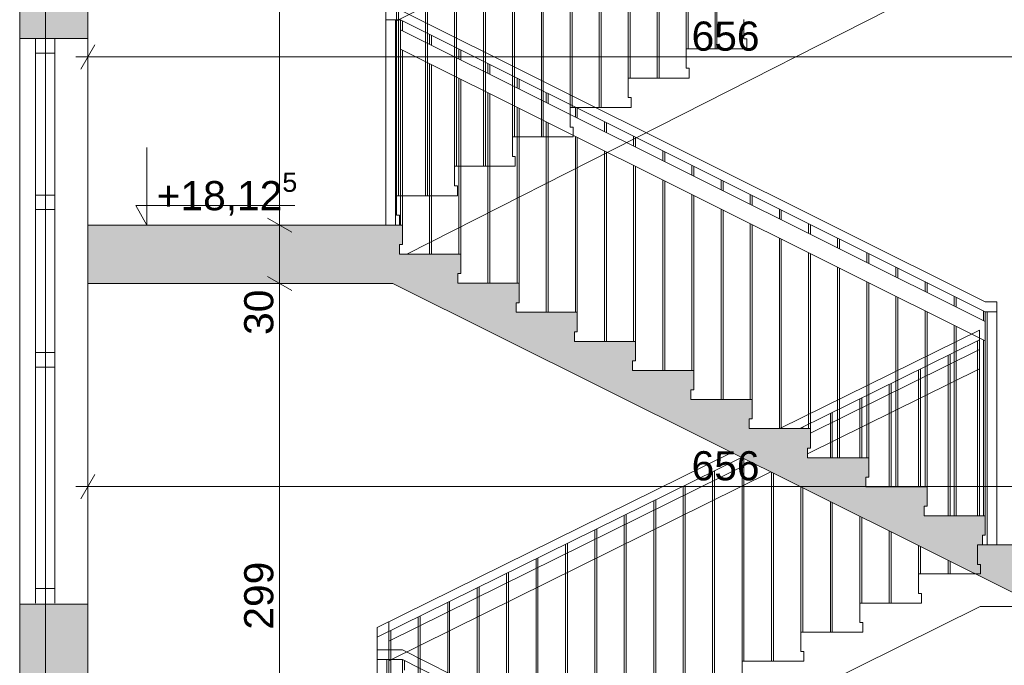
# Paper-space layout 'A-15 INWENTARYZACJA - PRZEKRÓJ' of a CAD drawing. Header units: millimetres. Extents: x 0 to 594, y 0 to 550.
# Tile 18 of 62: x 79 to 130, y 320 to 354. Entities that reach past the tile are written whole.
import ezdxf
from ezdxf.xclip import XClip

# ---------------------------------------------------------------- set-up
doc = ezdxf.new("R2010")
doc.units = ezdxf.units.MM
doc.header["$MEASUREMENT"] = 0
doc.header["$XCLIPFRAME"] = 0
doc.linetypes.add('DASHDOTX2', pattern=[1000, 500, -250, 0, -250])
doc.linetypes.add('PRZERYWANA', pattern=[5.64444, 2.82222, -2.82222])
for name, color, linetype, lineweight, true_color in [('A__balustrada_Nr_pióra__161', 7, 'Continuous', 5, 0x949494), ('A_osie_Nr_pióra__16', 7, 'Continuous', 5, 0x0f0f0f), ('A_pochwyt_Nr_pióra__161', 7, 'Continuous', 5, 0x949494), ('A_schody_Nr_pióra__9', 7, 'Continuous', 13, 0xadadad), ('A_widok_Nr_pióra__121', 7, 'Continuous', 5, 0xcacaca)]:
    doc.layers.add(name, color=color, linetype=linetype, lineweight=lineweight, true_color=true_color)
doc.layers.add('A_podrys', color=7, linetype='Continuous')
doc.layers.add('A_ściany', color=7, linetype='Continuous')
for name, color, linetype, lineweight in [('A_schody_Nr_pióra__1', 7, 'Continuous', 20), ('A_stolarka_Nr_pióra__1', 7, 'Continuous', 20), ('A_strop_Nr_pióra__1', 7, 'Continuous', 20), ('A_wymiary_Nr_pióra__1', 7, 'Continuous', 20), ('A_wymiary_Nr_pióra__2', 8, 'Continuous', 13), ('A_ściany_Nr_pióra__1', 7, 'Continuous', 20)]:
    doc.layers.add(name, color=color, linetype=linetype, lineweight=lineweight)
doc.styles.add('STYL_AUTOMATYCZNY_1', font='arial.ttf')
doc.styles.add('STYL_AUTOMATYCZNY_4', font='arial.ttf')

# ---------------------------------------------------------------- blocks, each defined once
blk = doc.blocks.new('Rysunek_2_2', base_point=(-1563.001, -181.131))
at = {"linetype": 'Continuous', "lineweight": 0, "true_color": 0x000000}
h = blk.add_hatch(color=18, dxfattribs=at)
h.paths.add_polyline_path([(78.971, 521.258), (82.471, 521.258), (82.471, 526.771), (144.471, 526.771), (144.471, 492.058), (128.571, 492.058), (128.571, 487.833), (144.178, 487.833), (144.178, 485.033), (148.171, 485.033), (148.171, 458.833), (128.921, 458.833), (128.921, 459.335), (129.071, 459.335), (129.071, 460.335), (125.881, 460.335), (125.881, 460.838), (126.031, 460.838), (126.031, 461.838), (122.841, 461.838), (122.841, 462.34), (122.991, 462.34), (122.991, 463.34), (119.801, 463.34), (119.801, 463.842), (119.951, 463.842), (119.951, 464.842), (116.761, 464.842), (116.761, 465.345), (116.911, 465.345), (116.911, 466.345), (113.721, 466.345), (113.721, 466.847), (113.871, 466.847), (113.871, 467.847), (110.681, 467.847), (110.681, 468.349), (110.831, 468.349), (110.831, 469.349), (107.641, 469.349), (107.641, 469.851), (107.791, 469.851), (107.791, 470.851), (104.601, 470.851), (104.601, 471.354), (104.751, 471.354), (104.751, 472.354), (101.561, 472.354), (101.561, 472.856), (101.711, 472.856), (101.711, 473.856), (98.521, 473.856), (98.521, 474.358), (98.671, 474.358), (98.671, 475.358), (95.471, 475.358), (82.471, 475.358), (82.471, 472.158), (98.571, 472.158), (131.1, 456.083), (143.951, 456.083), (143.951, 452.033), (147.971, 452.033), (147.971, 425.983), (128.521, 425.983), (128.521, 426.467), (128.671, 426.467), (128.671, 427.467), (125.541, 427.467), (125.541, 427.951), (125.691, 427.951), (125.691, 428.951), (122.561, 428.951), (122.561, 429.435), (122.711, 429.435), (122.711, 430.435), (119.581, 430.435), (119.581, 430.92), (119.731, 430.92), (119.731, 431.92), (116.601, 431.92), (116.601, 432.404), (116.751, 432.404), (116.751, 433.404), (113.621, 433.404), (113.621, 433.888), (113.771, 433.888), (113.771, 434.888), (110.641, 434.888), (110.641, 435.372), (110.791, 435.372), (110.791, 436.372), (107.661, 436.372), (107.661, 436.856), (107.811, 436.856), (107.811, 437.856), (104.681, 437.856), (104.681, 438.34), (104.831, 438.34), (104.831, 439.34), (101.701, 439.34), (101.701, 439.824), (101.851, 439.824), (101.851, 440.824), (98.721, 440.824), (98.721, 441.308), (98.871, 441.308), (98.871, 442.308), (98.321, 442.308), (82.471, 442.308), (82.471, 439.308), (98.4, 439.308), (130.728, 423.208), (144.291, 423.208), (144.291, 419.148), (147.671, 419.148), (147.671, 393.008), (128.121, 393.008), (128.121, 393.522), (128.271, 393.522), (128.271, 394.522), (125.181, 394.522), (125.181, 395.035), (125.331, 395.035), (125.331, 396.035), (122.241, 396.035), (122.241, 396.549), (122.391, 396.549), (122.391, 397.549), (119.301, 397.549), (119.301, 398.063), (119.451, 398.063), (119.451, 399.063), (116.361, 399.063), (116.361, 399.576), (116.511, 399.576), (116.511, 400.576), (113.421, 400.576), (113.421, 401.09), (113.571, 401.09), (113.571, 402.09), (110.481, 402.09), (110.481, 402.604), (110.631, 402.604), (110.631, 403.604), (107.541, 403.604), (107.541, 404.117), (107.691, 404.117), (107.691, 405.117), (104.601, 405.117), (104.601, 405.631), (104.751, 405.631), (104.751, 406.631), (101.661, 406.631), (101.661, 407.145), (101.811, 407.145), (101.811, 408.145), (98.721, 408.145), (98.721, 408.658), (98.871, 408.658), (98.871, 409.658), (95.671, 409.658), (82.471, 409.658), (82.471, 406.408), (98.817, 406.408), (131.205, 389.733), (143.851, 389.733), (143.851, 385.843), (147.471, 385.843), (147.471, 359.733), (128.121, 359.733), (128.121, 360.245), (128.271, 360.245), (128.271, 361.245), (125.091, 361.245), (125.091, 361.756), (125.241, 361.756), (125.241, 362.756), (122.061, 362.756), (122.061, 363.267), (122.211, 363.267), (122.211, 364.267), (119.031, 364.267), (119.031, 364.779), (119.181, 364.779), (119.181, 365.779), (116.001, 365.779), (116.001, 366.29), (116.151, 366.29), (116.151, 367.29), (112.971, 367.29), (112.971, 367.801), (113.121, 367.801), (113.121, 368.801), (109.941, 368.801), (109.941, 369.313), (110.091, 369.313), (110.091, 370.313), (106.911, 370.313), (106.911, 370.824), (107.061, 370.824), (107.061, 371.824), (103.881, 371.824), (103.881, 372.335), (104.031, 372.335), (104.031, 373.335), (100.851, 373.335), (100.851, 373.847), (101.001, 373.847), (101.001, 374.847), (97.821, 374.847), (97.821, 375.358), (97.971, 375.358), (97.971, 376.358), (94.771, 376.358), (82.471, 376.358), (82.471, 373.208), (97.746, 373.208), (130.725, 356.758), (144.201, 356.758), (144.201, 353.088), (148.071, 353.088), (148.071, 326.658), (128.521, 326.658), (128.521, 327.154), (128.671, 327.154), (128.671, 328.154), (125.521, 328.154), (125.521, 328.649), (125.671, 328.649), (125.671, 329.649), (122.521, 329.649), (122.521, 330.145), (122.671, 330.145), (122.671, 331.145), (119.521, 331.145), (119.521, 331.64), (119.671, 331.64), (119.671, 332.64), (116.521, 332.64), (116.521, 333.135), (116.671, 333.135), (116.671, 334.135), (113.521, 334.135), (113.521, 334.631), (113.671, 334.631), (113.671, 335.631), (110.521, 335.631), (110.521, 336.126), (110.671, 336.126), (110.671, 337.126), (107.521, 337.126), (107.521, 337.622), (107.671, 337.622), (107.671, 338.622), (104.521, 338.622), (104.521, 339.117), (104.671, 339.117), (104.671, 340.117), (101.521, 340.117), (101.521, 340.613), (101.671, 340.613), (101.671, 341.613), (98.521, 341.613), (98.521, 342.108), (98.671, 342.108), (98.671, 343.108), (95.471, 343.108), (82.471, 343.108), (82.471, 340.108), (98.177, 340.108), (131.528, 323.483), (144.014, 323.483), (144.014, 319.913), (147.971, 319.913), (147.971, 293.683), (147.771, 293.683), (128.421, 293.683), (128.421, 294.185), (128.571, 294.185), (128.571, 295.185), (125.441, 295.185), (125.441, 295.688), (125.591, 295.688), (125.591, 296.688), (122.461, 296.688), (122.461, 297.19), (122.611, 297.19), (122.611, 298.19), (119.481, 298.19), (119.481, 298.692), (119.631, 298.692), (119.631, 299.692), (116.501, 299.692), (116.501, 300.195), (116.651, 300.195), (116.651, 301.195), (113.521, 301.195), (113.521, 301.697), (113.671, 301.697), (113.671, 302.697), (110.541, 302.697), (110.541, 303.199), (110.691, 303.199), (110.691, 304.199), (107.561, 304.199), (107.561, 304.701), (107.711, 304.701), (107.711, 305.701), (104.581, 305.701), (104.581, 306.204), (104.731, 306.204), (104.731, 307.204), (101.601, 307.204), (101.601, 307.706), (101.751, 307.706), (101.751, 308.706), (98.621, 308.706), (98.621, 309.208), (98.771, 309.208), (98.771, 310.208), (95.571, 310.208), (82.471, 310.208), (82.471, 307.008), (98.657, 307.008), (131.337, 290.533), (143.821, 290.533), (143.821, 286.843), (147.771, 286.843), (147.771, 260.633), (128.171, 260.633), (128.121, 260.633), (128.121, 261.099), (128.271, 261.099), (128.271, 262.099), (125.161, 262.099), (125.161, 262.565), (125.311, 262.565), (125.311, 263.565), (122.201, 263.565), (122.201, 264.031), (122.351, 264.031), (122.351, 265.031), (119.241, 265.031), (119.241, 265.497), (119.391, 265.497), (119.391, 266.497), (116.281, 266.497), (116.281, 266.963), (116.431, 266.963), (116.431, 267.963), (113.321, 267.963), (113.321, 268.429), (113.471, 268.429), (113.471, 269.429), (110.361, 269.429), (110.361, 269.895), (110.511, 269.895), (110.511, 270.895), (107.401, 270.895), (107.401, 271.36), (107.551, 271.36), (107.551, 272.36), (104.441, 272.36), (104.441, 272.826), (104.591, 272.826), (104.591, 273.826), (101.481, 273.826), (101.481, 274.292), (101.631, 274.292), (101.631, 275.292), (98.521, 275.292), (98.521, 275.758), (98.671, 275.758), (98.671, 276.758), (95.471, 276.758), (82.471, 276.758), (82.471, 273.908), (97.936, 273.908), (129.941, 258.058), (144.279, 258.058), (144.279, 254.058), (148.071, 254.058), (148.171, 254.058), (148.171, 227.858), (148.071, 227.858), (128.821, 227.858), (128.821, 228.317), (128.971, 228.317), (128.971, 229.317), (125.791, 229.317), (125.791, 229.776), (125.941, 229.776), (125.941, 230.776), (122.761, 230.776), (122.761, 231.235), (122.911, 231.235), (122.911, 232.235), (119.731, 232.235), (119.731, 232.695), (119.881, 232.695), (119.881, 233.695), (116.701, 233.695), (116.701, 234.154), (116.851, 234.154), (116.851, 235.154), (113.671, 235.154), (113.671, 235.613), (113.821, 235.613), (113.821, 236.613), (110.641, 236.613), (110.641, 237.072), (110.791, 237.072), (110.791, 238.072), (107.611, 238.072), (107.611, 238.531), (107.761, 238.531), (107.761, 239.531), (104.581, 239.531), (104.581, 239.99), (104.731, 239.99), (104.731, 240.99), (101.551, 240.99), (101.551, 241.449), (101.701, 241.449), (101.701, 242.449), (98.521, 242.449), (98.521, 242.908), (98.671, 242.908), (98.671, 243.908), (95.471, 243.908), (82.471, 243.908), (82.471, 257.508), (80.778, 257.508), (80.778, 257.458), (79.778, 257.458), (79.778, 257.508), (78.971, 257.508), (78.971, 128.858), (78.971, 108.706), (172.701, 108.706), (223.521, 108.706), (304.19, 108.706), (545.864, 108.706), (545.864, 212.647), (540.844, 212.647), (540.844, 210.897), (524.894, 210.897), (524.894, 211.43), (525.044, 211.43), (525.044, 212.43), (521.953, 212.43), (521.953, 212.963), (522.103, 212.963), (522.103, 213.963), (519.012, 213.963), (519.012, 214.496), (519.162, 214.496), (519.162, 215.496), (516.071, 215.496), (516.071, 216.029), (516.221, 216.029), (516.221, 217.029), (513.13, 217.029), (513.13, 217.562), (513.28, 217.562), (513.28, 218.562), (510.189, 218.562), (510.189, 219.095), (510.339, 219.095), (510.339, 220.095), (507.248, 220.095), (507.248, 220.628), (507.398, 220.628), (507.398, 221.628), (504.307, 221.628), (504.307, 222.161), (504.457, 222.161), (504.457, 223.161), (501.366, 223.161), (501.366, 223.694), (501.516, 223.694), (501.516, 224.694), (498.425, 224.694), (498.425, 225.226), (498.575, 225.226), (498.575, 226.226), (495.849, 226.226), (495.484, 226.226), (495.484, 226.759), (495.634, 226.759), (495.634, 227.759), (495.554, 227.759), (477.104, 227.759), (477.104, 254.109), (479.494, 254.109), (479.494, 257.939), (494.161, 257.939), (524.302, 242.503), (527.184, 241.027), (540.844, 241.027), (540.844, 243.977), (524.714, 243.977), (524.714, 244.505), (524.864, 244.505), (524.864, 245.505), (521.731, 245.505), (521.731, 246.033), (521.881, 246.033), (521.881, 247.033), (518.748, 247.033), (518.748, 247.56), (518.898, 247.56), (518.898, 248.56), (515.765, 248.56), (515.765, 249.088), (515.915, 249.088), (515.915, 250.088), (512.782, 250.088), (512.782, 250.616), (512.932, 250.616), (512.932, 251.616), (509.799, 251.616), (509.799, 252.144), (509.949, 252.144), (509.949, 253.144), (506.816, 253.144), (506.816, 253.671), (506.966, 253.671), (506.966, 254.671), (503.833, 254.671), (503.833, 255.199), (503.983, 255.199), (503.983, 256.199), (500.85, 256.199), (500.85, 256.727), (501, 256.727), (501, 257.727), (497.867, 257.727), (497.867, 258.255), (498.017, 258.255), (498.017, 259.255), (495.067, 259.255), (494.884, 259.255), (494.884, 259.782), (495.034, 259.782), (495.034, 260.782), (494.924, 260.782), (494.774, 260.782), (491.904, 260.782), (476.524, 260.782), (476.494, 260.782), (476.494, 287.012), (478.924, 287.012), (478.924, 290.882), (494.18, 290.882), (524.493, 275.514), (528.116, 273.677), (540.844, 273.677), (540.844, 276.987), (527.733, 276.987), (524.904, 276.987), (524.904, 277.513), (525.054, 277.513), (525.054, 278.513), (521.894, 278.513), (521.894, 279.039), (522.044, 279.039), (522.044, 280.039), (518.884, 280.039), (518.884, 280.565), (519.034, 280.565), (519.034, 281.565), (515.874, 281.565), (515.874, 282.091), (516.024, 282.091), (516.024, 283.091), (512.864, 283.091), (512.864, 283.617), (513.014, 283.617), (513.014, 284.617), (509.854, 284.617), (509.854, 285.143), (510.004, 285.143), (510.004, 286.143), (506.844, 286.143), (506.844, 286.669), (506.994, 286.669), (506.994, 287.669), (503.834, 287.669), (503.834, 288.195), (503.984, 288.195), (503.984, 289.195), (500.824, 289.195), (500.824, 289.721), (500.974, 289.721), (500.974, 290.721), (497.814, 290.721), (497.814, 291.247), (497.964, 291.247), (497.964, 292.247), (494.804, 292.247), (494.804, 292.271), (494.804, 292.773), (494.954, 292.773), (494.954, 293.773), (494.924, 293.773), (494.454, 293.773), (476.824, 293.773), (476.824, 319.773), (478.994, 319.773), (478.994, 323.723), (495.855, 323.723), (524.618, 308.913), (528.086, 307.127), (540.844, 307.127), (540.844, 310.427), (524.954, 310.427), (524.954, 310.959), (525.104, 310.959), (525.104, 311.959), (521.98, 311.959), (521.98, 312.49), (522.13, 312.49), (522.13, 313.49), (519.006, 313.49), (519.006, 314.021), (519.156, 314.021), (519.156, 315.021), (516.032, 315.021), (516.032, 315.553), (516.182, 315.553), (516.182, 316.553), (513.058, 316.553), (513.058, 317.084), (513.208, 317.084), (513.208, 318.084), (510.084, 318.084), (510.084, 318.615), (510.234, 318.615), (510.234, 319.615), (507.11, 319.615), (507.11, 320.147), (507.26, 320.147), (507.26, 321.147), (504.136, 321.147), (504.136, 321.678), (504.286, 321.678), (504.286, 322.678), (501.162, 322.678), (501.162, 323.21), (501.312, 323.21), (501.312, 324.21), (498.188, 324.21), (498.188, 324.741), (498.338, 324.741), (498.338, 325.741), (495.214, 325.741), (495.214, 325.759), (495.214, 326.272), (495.364, 326.272), (495.364, 327.272), (494.884, 327.272), (492.234, 327.272), (476.744, 327.272), (476.744, 353.502), (479.104, 353.502), (479.104, 357.272), (494.171, 357.272), (524.472, 342.222), (527.824, 340.557), (540.844, 340.557), (540.844, 343.717), (524.834, 343.717), (524.834, 344.21), (524.984, 344.21), (524.984, 345.21), (521.828, 345.21), (521.828, 345.703), (521.978, 345.703), (521.978, 346.703), (518.822, 346.703), (518.822, 347.196), (518.972, 347.196), (518.972, 348.196), (515.816, 348.196), (515.816, 348.689), (515.966, 348.689), (515.966, 349.689), (512.81, 349.689), (512.81, 350.182), (512.96, 350.182), (512.96, 351.182), (509.804, 351.182), (509.804, 351.676), (509.954, 351.676), (509.954, 352.676), (506.798, 352.676), (506.798, 353.169), (506.948, 353.169), (506.948, 354.169), (503.792, 354.169), (503.792, 354.662), (503.942, 354.662), (503.942, 355.662), (503.693, 355.662), (500.786, 355.662), (500.786, 356.155), (500.936, 356.155), (500.936, 357.155), (500.69, 357.155), (497.78, 357.155), (497.78, 357.648), (497.93, 357.648), (497.93, 358.648), (497.687, 358.648), (495.09, 358.648), (494.774, 358.648), (494.774, 359.141), (494.924, 359.141), (494.924, 360.141), (476.674, 360.141), (476.674, 386.401), (478.894, 386.401), (478.894, 389.901), (495.646, 389.901), (524.664, 375.537), (528.34, 373.717), (540.844, 373.717), (540.844, 377.057), (524.974, 377.057), (524.974, 377.542), (525.124, 377.542), (525.124, 378.542), (521.974, 378.542), (521.974, 379.027), (522.124, 379.027), (522.124, 380.027), (518.974, 380.027), (518.974, 380.512), (519.124, 380.512), (519.124, 381.512), (515.974, 381.512), (515.974, 381.997), (516.124, 381.997), (516.124, 382.997), (512.974, 382.997), (512.974, 383.482), (513.124, 383.482), (513.124, 384.482), (509.974, 384.482), (509.974, 384.967), (510.124, 384.967), (510.124, 385.967), (506.974, 385.967), (506.974, 386.452), (507.124, 386.452), (507.124, 387.452), (503.974, 387.452), (503.974, 387.937), (504.124, 387.937), (504.124, 388.937), (500.974, 388.937), (500.974, 389.422), (501.124, 389.422), (501.124, 390.422), (497.974, 390.422), (497.974, 390.907), (498.124, 390.907), (498.124, 391.907), (494.974, 391.907), (494.974, 392.392), (495.124, 392.392), (495.124, 393.392), (476.594, 393.392), (476.594, 419.552), (478.984, 419.552), (478.984, 423.322), (494.208, 423.322), (524.534, 408.57), (528.158, 406.807), (540.844, 406.807), (540.844, 410.087), (524.844, 410.087), (524.844, 410.563), (524.994, 410.563), (524.994, 411.563), (521.81, 411.563), (521.81, 412.039), (521.96, 412.039), (521.96, 413.039), (518.776, 413.039), (518.776, 413.515), (518.926, 413.515), (518.926, 414.515), (515.742, 414.515), (515.742, 414.991), (515.892, 414.991), (515.892, 415.991), (512.708, 415.991), (512.708, 416.467), (512.858, 416.467), (512.858, 417.467), (509.674, 417.467), (509.674, 417.943), (509.824, 417.943), (509.824, 418.943), (506.64, 418.943), (506.64, 419.419), (506.79, 419.419), (506.79, 420.419), (503.606, 420.419), (503.606, 420.895), (503.756, 420.895), (503.756, 421.895), (500.572, 421.895), (500.572, 422.37), (500.722, 422.37), (500.722, 423.37), (497.538, 423.37), (497.538, 423.846), (497.688, 423.846), (497.688, 424.846), (494.504, 424.846), (494.504, 425.322), (494.654, 425.322), (494.654, 426.322), (476.524, 426.322), (476.524, 452.452), (478.296, 452.452), (478.296, 456.352), (494.145, 456.352), (527.939, 439.877), (540.844, 439.877), (540.844, 442.957), (525.044, 442.957), (525.044, 443.423), (525.194, 443.423), (525.194, 444.423), (522.038, 444.423), (522.038, 444.888), (522.188, 444.888), (522.188, 445.888), (519.032, 445.888), (519.032, 446.354), (519.182, 446.354), (519.182, 447.354), (516.026, 447.354), (516.026, 447.819), (516.176, 447.819), (516.176, 448.819), (513.02, 448.819), (513.02, 449.285), (513.17, 449.285), (513.17, 450.285), (510.014, 450.285), (510.014, 450.75), (510.164, 450.75), (510.164, 451.75), (507.008, 451.75), (507.008, 452.215), (507.158, 452.215), (507.158, 453.215), (504.002, 453.215), (504.002, 453.681), (504.152, 453.681), (504.152, 454.681), (500.996, 454.681), (500.996, 455.146), (501.146, 455.146), (501.146, 456.146), (497.99, 456.146), (497.99, 456.612), (498.14, 456.612), (498.14, 457.612), (494.984, 457.612), (494.984, 458.077), (495.134, 458.077), (495.134, 459.077), (476.554, 459.077), (476.554, 485.297), (478.654, 485.297), (478.654, 488.687), (540.844, 488.687), (540.844, 485.317), (545.864, 485.317), (545.864, 508.739), (540.844, 508.739), (540.844, 506.896), (346.273, 506.896), (346.273, 532.459), (344.115, 532.459), (344.115, 530.095), (82.471, 530.095), (82.471, 532.459), (78.971, 532.459)])
h.paths.add_polyline_path([(95.471, 211.358), (82.471, 211.358), (82.471, 241.358), (97.329, 241.358), (131.386, 224.958), (144.133, 224.958), (144.133, 221.358), (148.071, 221.358), (148.071, 194.858), (128.521, 194.858), (128.521, 195.358), (128.671, 195.358), (128.671, 196.358), (125.521, 196.358), (125.521, 196.858), (125.671, 196.858), (125.671, 197.858), (122.521, 197.858), (122.521, 198.358), (122.671, 198.358), (122.671, 199.358), (119.521, 199.358), (119.521, 199.858), (119.671, 199.858), (119.671, 200.858), (116.521, 200.858), (116.521, 201.358), (116.671, 201.358), (116.671, 202.358), (113.521, 202.358), (113.521, 202.858), (113.671, 202.858), (113.671, 203.858), (110.521, 203.858), (110.521, 204.358), (110.671, 204.358), (110.671, 205.358), (107.521, 205.358), (107.521, 205.858), (107.671, 205.858), (107.671, 206.858), (104.521, 206.858), (104.521, 207.358), (104.671, 207.358), (104.671, 208.358), (101.521, 208.358), (101.521, 208.858), (101.671, 208.858), (101.671, 209.858), (98.521, 209.858), (98.521, 210.358), (98.671, 210.358), (98.671, 211.358)], flags=0)
h.paths.add_polyline_path([(82.471, 145.158), (82.471, 175.258), (98.262, 175.258), (131.328, 158.558), (144.571, 158.558), (144.571, 155.088), (147.971, 155.088), (147.971, 128.858), (126.421, 128.858), (126.421, 129.488), (126.571, 129.488), (126.571, 130.488), (123.477, 130.488), (123.477, 131.118), (123.627, 131.118), (123.627, 132.118), (120.532, 132.118), (120.532, 132.748), (120.682, 132.748), (120.682, 133.748), (117.588, 133.748), (117.588, 134.378), (117.738, 134.378), (117.738, 135.378), (114.643, 135.378), (114.643, 136.008), (114.793, 136.008), (114.793, 137.008), (111.699, 137.008), (111.699, 137.638), (111.849, 137.638), (111.849, 138.638), (108.754, 138.638), (108.754, 139.268), (108.904, 139.268), (108.904, 140.268), (105.81, 140.268), (105.81, 140.898), (105.96, 140.898), (105.96, 141.898), (102.865, 141.898), (102.865, 142.528), (103.015, 142.528), (103.015, 143.528), (99.921, 143.528), (99.921, 144.158), (100.071, 144.158), (100.071, 145.158), (96.871, 145.158)], flags=0)
h.paths.add_polyline_path([(98.571, 178.358), (82.471, 178.358), (82.471, 208.858), (97.167, 208.858), (130.967, 191.958), (144.129, 191.958), (144.129, 188.388), (147.871, 188.388), (147.871, 161.858), (131.471, 161.858), (128.271, 161.858), (128.121, 161.858), (128.121, 162.358), (128.271, 162.358), (128.271, 163.358), (125.151, 163.358), (125.151, 163.858), (125.301, 163.858), (125.301, 164.858), (122.181, 164.858), (122.181, 165.358), (122.331, 165.358), (122.331, 166.358), (119.211, 166.358), (119.211, 166.858), (119.361, 166.858), (119.361, 167.858), (116.241, 167.858), (116.241, 168.358), (116.391, 168.358), (116.391, 169.358), (113.271, 169.358), (113.271, 169.858), (113.421, 169.858), (113.421, 170.858), (110.301, 170.858), (110.301, 171.358), (110.451, 171.358), (110.451, 172.358), (107.331, 172.358), (107.331, 172.858), (107.481, 172.858), (107.481, 173.858), (104.361, 173.858), (104.361, 174.358), (104.511, 174.358), (104.511, 175.358), (101.391, 175.358), (101.391, 175.858), (101.541, 175.858), (101.541, 176.858), (98.421, 176.858), (98.421, 177.358), (98.571, 177.358)], flags=0)
h.paths.add_polyline_path([(150.524, 494.366), (170.201, 494.366), (170.201, 116.835), (150.524, 116.835)], flags=0)
h.paths.add_polyline_path([(172.701, 496.906), (150.524, 496.906), (150.524, 507.797), (150.524, 526.771), (195.183, 526.771), (195.183, 496.906)], flags=0)
h.paths.add_polyline_path([(172.701, 224.871), (222.021, 224.871), (222.021, 215.858), (223.521, 215.858), (223.521, 227.858), (172.701, 227.858), (172.701, 257.637), (222.021, 257.637), (222.021, 248.858), (223.521, 248.858), (223.521, 260.633), (172.701, 260.633), (172.701, 290.657), (222.021, 290.657), (222.021, 281.633), (223.521, 281.633), (223.521, 293.683), (172.701, 293.683), (172.701, 323.677), (222.021, 323.677), (222.021, 314.683), (223.521, 314.683), (223.521, 326.858), (172.701, 326.858), (172.701, 356.697), (222.021, 356.697), (222.021, 347.858), (223.521, 347.858), (223.521, 359.933), (172.701, 359.933), (172.701, 389.633), (222.021, 389.633), (222.021, 380.933), (223.521, 380.933), (223.521, 393.158), (172.701, 393.158), (172.701, 422.653), (222.021, 422.653), (222.021, 414.158), (223.521, 414.158), (223.521, 426.133), (172.701, 426.133), (172.701, 455.673), (222.021, 455.673), (222.021, 447.133), (223.521, 447.133), (223.521, 458.833), (172.701, 458.833), (172.701, 488.693), (222.021, 488.693), (222.021, 479.833), (223.521, 479.833), (223.521, 494.535), (251.6, 494.535), (251.6, 116.835), (223.521, 116.835), (223.521, 128.858), (172.701, 128.858), (172.701, 158.494), (222.021, 158.494), (222.021, 149.858), (223.521, 149.858), (223.521, 161.858), (172.701, 161.858), (172.701, 191.682), (222.021, 191.682), (222.021, 182.858), (223.521, 182.858), (223.521, 194.858), (172.701, 194.858)], flags=0)
h.paths.add_polyline_path([(196.183, 496.906), (196.183, 526.771), (211.83, 526.771), (211.83, 522.206), (215.555, 522.206), (215.555, 526.771), (277.7, 526.771), (277.7, 522.206), (281.341, 522.206), (281.341, 526.771), (330.073, 526.771), (343.402, 526.771), (343.402, 520.253), (344.306, 520.253), (344.306, 491.91), (330.073, 491.91), (308.338, 491.91), (308.338, 496.906), (302.69, 496.906), (223.521, 496.906), (222.021, 496.906)], flags=0)
h.paths.add_polyline_path([(252.986, 194.858), (252.986, 221.358), (256.744, 221.358), (256.744, 224.268), (276.249, 224.268), (276.249, 221.358), (280.601, 221.358), (280.601, 215.858), (282.33, 215.858), (282.33, 227.858), (253.1, 227.858), (253.1, 254.133), (255.965, 254.133), (255.965, 257.043), (276.56, 257.043), (276.56, 254.133), (280.531, 254.133), (280.531, 248.858), (282.33, 248.858), (282.33, 260.633), (253.1, 260.633), (253.1, 286.843), (255.62, 286.843), (255.62, 290.033), (276.43, 290.033), (276.43, 286.843), (280.911, 286.843), (280.911, 281.633), (282.33, 281.633), (282.33, 293.683), (253.1, 293.683), (253.1, 319.913), (255.56, 319.913), (255.56, 323.193), (276.41, 323.193), (276.41, 319.913), (280.781, 319.913), (280.781, 314.683), (282.33, 314.683), (282.33, 326.858), (253.1, 326.858), (253.1, 353.088), (255.85, 353.088), (255.85, 356.348), (276.87, 356.348), (276.87, 353.088), (280.771, 353.088), (280.771, 347.858), (282.33, 347.858), (282.33, 359.933), (253.1, 359.933), (253.1, 385.843), (255.8, 385.843), (255.8, 389.443), (276.57, 389.443), (276.57, 385.843), (280.771, 385.843), (280.771, 380.933), (282.33, 380.933), (282.33, 393.158), (253.1, 393.158), (253.1, 419.148), (255.377, 419.148), (255.377, 423.278), (277.092, 423.278), (277.092, 419.148), (280.851, 419.148), (280.851, 414.158), (282.33, 414.158), (282.33, 426.133), (253.1, 426.133), (253.1, 451.983), (255.98, 451.983), (255.98, 456.083), (276.881, 456.083), (276.86, 451.983), (280.851, 451.983), (280.851, 447.133), (282.33, 447.133), (282.33, 458.833), (253.1, 458.833), (253.1, 485.003), (255.966, 485.003), (255.966, 488.143), (276.82, 488.143), (276.82, 485.003), (280.951, 485.003), (280.951, 479.833), (282.33, 479.833), (282.33, 494.535), (302.69, 494.535), (302.69, 116.835), (282.33, 116.835), (282.33, 128.858), (253.1, 128.858), (253.1, 155.358), (255.659, 155.358), (255.659, 158.458), (277.1, 158.458), (277.1, 155.358), (280.751, 155.358), (280.751, 149.858), (282.33, 149.858), (282.33, 161.858), (253.1, 161.858), (253.1, 188.358), (255.71, 188.358), (255.71, 191.268), (276.58, 191.268), (276.58, 188.358), (280.69, 188.358), (280.69, 182.858), (282.33, 182.858), (282.33, 194.858)], flags=0)
h.paths.add_polyline_path([(304.19, 158.737), (455.374, 158.737), (455.374, 128.858), (304.19, 128.858)], flags=0)
h.paths.add_polyline_path([(304.19, 323.831), (474.634, 323.831), (474.634, 293.683), (304.19, 293.683)], flags=0)
h.paths.add_polyline_path([(304.19, 224.831), (474.634, 224.831), (474.634, 194.858), (304.19, 194.858)], flags=0)
h.paths.add_polyline_path([(304.19, 458.833), (304.19, 488.842), (474.634, 488.842), (474.634, 458.833)], flags=0)
h.paths.add_polyline_path([(304.19, 290.656), (474.634, 290.656), (474.634, 260.633), (304.19, 260.633)], flags=0)
h.paths.add_polyline_path([(474.634, 393.158), (304.19, 393.158), (304.19, 423.106), (474.634, 423.106)], flags=0)
h.paths.add_polyline_path([(304.19, 356.906), (474.634, 356.906), (474.634, 326.858), (304.19, 326.858)], flags=0)
h.paths.add_polyline_path([(304.19, 161.658), (304.19, 191.831), (474.634, 191.831), (474.634, 161.658), (455.374, 161.658)], flags=0)
h.paths.add_polyline_path([(304.19, 227.858), (304.19, 257.606), (474.634, 257.606), (474.634, 227.858)], flags=0)
h.paths.add_polyline_path([(304.19, 426.133), (304.19, 455.806), (474.634, 455.806), (474.634, 426.133)], flags=0)
h.paths.add_polyline_path([(304.19, 359.933), (304.19, 390.131), (474.634, 390.131), (474.634, 360.141), (474.634, 359.933)], flags=0)
h.paths.add_polyline_path([(349.328, 491.91), (349.328, 503.872), (540.844, 503.872), (540.844, 491.91), (474.634, 491.91)], flags=0)
h.paths.add_polyline_path([(540.844, 129.007), (456.874, 129.007), (456.874, 158.737), (474.634, 158.737), (474.634, 155.257), (479.284, 155.257), (479.284, 158.737), (495.613, 158.737), (516.724, 148.936), (518.578, 148.076), (518.578, 147.553), (540.844, 147.553)], flags=0)
h.paths.add_polyline_path([(477.024, 188.328), (479.355, 188.328), (479.355, 192.081), (494.25, 192.081), (524.526, 177.003), (528.16, 175.193), (540.844, 175.193), (540.844, 150.553), (519.727, 150.553), (516.954, 150.553), (516.954, 151.941), (513.964, 151.941), (513.964, 153.329), (510.974, 153.329), (510.974, 154.717), (507.984, 154.717), (507.984, 156.106), (504.994, 156.106), (504.994, 157.494), (502.004, 157.494), (502.004, 158.882), (499.014, 158.882), (499.014, 160.27), (496.024, 160.27), (496.024, 161.658), (494.834, 161.658), (477.024, 161.658)], flags=0)
h.paths.add_polyline_path([(477.104, 220.828), (479.254, 220.828), (479.254, 224.558), (495.439, 224.558), (524.46, 209.432), (525.678, 208.797), (526.72, 208.797), (540.844, 208.797), (540.844, 178.537), (527.761, 178.537), (525.004, 178.537), (525.004, 179.014), (525.154, 179.014), (525.154, 180.014), (522.017, 180.014), (522.017, 180.49), (522.167, 180.49), (522.167, 181.49), (519.03, 181.49), (519.03, 181.967), (519.18, 181.967), (519.18, 182.967), (516.043, 182.967), (516.043, 183.443), (516.193, 183.443), (516.193, 184.443), (513.056, 184.443), (513.056, 184.919), (513.206, 184.919), (513.206, 185.919), (510.069, 185.919), (510.069, 186.396), (510.219, 186.396), (510.219, 187.396), (507.082, 187.396), (507.082, 187.872), (507.232, 187.872), (507.232, 188.872), (504.095, 188.872), (504.095, 189.349), (504.245, 189.349), (504.245, 190.349), (501.108, 190.349), (501.108, 190.825), (501.258, 190.825), (501.258, 191.825), (498.121, 191.825), (498.121, 192.302), (498.271, 192.302), (498.271, 193.302), (495.271, 193.302), (495.134, 193.302), (495.134, 193.778), (495.284, 193.778), (495.284, 194.778), (494.874, 194.778), (477.104, 194.778)], flags=0)
at = {"layer": 'A_ściany', "linetype": 'Continuous', "lineweight": 0, "true_color": 0x000000}
for points in [[(82.471, 352.708), (82.471, 356.808), (78.971, 356.808), (78.971, 352.708)], [(82.471, 319.608), (82.471, 323.608), (78.971, 323.608), (78.971, 319.608)]]:
    blk.add_hatch(color=18, dxfattribs=at).paths.add_polyline_path(points)
at = {"layer": 'A__balustrada_Nr_pióra__161', "color": 252, "linetype": 'Continuous', "lineweight": 5, "true_color": 0x949494}
for p, q in [((97.811, 343.108), (97.811, 354.158)), ((97.811, 353.658), (98.571, 353.658)), ((98.311, 343.108), (98.311, 353.658)), ((98.571, 343.108), (98.571, 353.658)), ((98.671, 353.108), (98.671, 353.608)), ((100.071, 352.41), (100.071, 352.91)), ((100.171, 352.36), (100.171, 352.86)), ((98.671, 343.108), (98.671, 352.108)), ((101.571, 351.663), (101.571, 352.163)), ((101.671, 351.613), (101.671, 352.113)), ((100.071, 341.613), (100.071, 351.41)), ((100.171, 341.613), (100.171, 351.36)), ((103.071, 350.915), (103.071, 351.415)), ((103.171, 350.865), (103.171, 351.365)), ((101.571, 341.613), (101.571, 350.663)), ((101.671, 341.613), (101.671, 350.613)), ((104.571, 350.167), (104.571, 350.667)), ((104.671, 350.117), (104.671, 350.617)), ((103.071, 340.117), (103.071, 349.915)), ((103.171, 340.117), (103.171, 349.865)), ((106.071, 349.419), (106.071, 349.919)), ((106.171, 349.37), (106.171, 349.87)), ((104.571, 340.117), (104.571, 349.167)), ((104.671, 340.117), (104.671, 349.117)), ((107.571, 348.672), (107.571, 349.172)), ((107.671, 348.622), (107.671, 349.122)), ((106.071, 338.622), (106.071, 348.419)), ((106.171, 338.622), (106.171, 348.37)), ((109.071, 347.924), (109.071, 348.424)), ((109.171, 347.874), (109.171, 348.374)), ((107.571, 338.622), (107.571, 347.672)), ((110.571, 347.176), (110.571, 347.676)), ((107.671, 338.622), (107.671, 347.622)), ((110.671, 347.126), (110.671, 347.626)), ((109.071, 337.126), (109.071, 346.924)), ((109.171, 337.126), (109.171, 346.874)), ((112.071, 346.429), (112.071, 346.929)), ((112.171, 346.379), (112.171, 346.879)), ((110.571, 337.126), (110.571, 346.176)), ((113.571, 345.681), (113.571, 346.181)), ((110.671, 337.126), (110.671, 346.126)), ((113.671, 345.631), (113.671, 346.131)), ((112.071, 335.631), (112.071, 345.429)), ((112.171, 335.631), (112.171, 345.379)), ((115.071, 344.933), (115.071, 345.433)), ((115.171, 344.883), (115.171, 345.383)), ((113.571, 335.631), (113.571, 344.681)), ((113.671, 335.631), (113.671, 344.631)), ((116.571, 344.185), (116.571, 344.685)), ((116.671, 344.135), (116.671, 344.635)), ((115.071, 334.135), (115.071, 343.933)), ((115.171, 334.135), (115.171, 343.883)), ((118.071, 343.438), (118.071, 343.938)), ((118.171, 343.388), (118.171, 343.888)), ((116.571, 334.135), (116.571, 343.185)), ((116.671, 334.135), (116.671, 343.135)), ((119.571, 342.69), (119.571, 343.19)), ((119.671, 342.64), (119.671, 343.14)), ((118.071, 332.64), (118.071, 342.438)), ((118.171, 332.64), (118.171, 342.388)), ((121.071, 341.942), (121.071, 342.442)), ((121.171, 341.892), (121.171, 342.392)), ((119.571, 332.64), (119.571, 341.69)), ((119.671, 332.64), (119.671, 341.64)), ((122.571, 341.194), (122.571, 341.694)), ((122.671, 341.145), (122.671, 341.645)), ((121.071, 331.145), (121.071, 340.942)), ((121.171, 331.145), (121.171, 340.892)), ((124.071, 340.447), (124.071, 340.947)), ((124.171, 340.397), (124.171, 340.897)), ((122.571, 331.145), (122.571, 340.194)), ((122.671, 331.145), (122.671, 340.145)), ((125.571, 339.699), (125.571, 340.199)), ((125.671, 339.649), (125.671, 340.149)), ((124.071, 329.649), (124.071, 339.447)), ((124.171, 329.649), (124.171, 339.397)), ((127.071, 338.951), (127.071, 339.451)), ((127.171, 338.901), (127.171, 339.401)), ((129.271, 339.154), (128.671, 339.154)), ((129.271, 326.658), (129.271, 339.154)), ((125.571, 329.649), (125.571, 338.699)), ((125.671, 329.649), (125.671, 338.649)), ((128.571, 338.204), (128.571, 338.704)), ((128.671, 328.154), (128.671, 338.654)), ((129.271, 338.654), (128.671, 338.654)), ((128.771, 326.658), (128.771, 338.654)), ((127.071, 328.154), (127.071, 337.951)), ((127.171, 328.154), (127.171, 337.901)), ((128.571, 328.154), (128.571, 337.204)), ((97.371, 310.208), (97.371, 321.259)), ((97.371, 321.259), (98.671, 321.259)), ((97.371, 320.759), (98.671, 320.759)), ((97.871, 310.208), (97.871, 320.759)), ((98.671, 310.208), (98.671, 320.759)), ((98.771, 320.208), (98.771, 320.708))]:
    blk.add_line(p, q, dxfattribs=at)
at = {"layer": 'A_osie_Nr_pióra__16', "color": 250, "linetype": 'DASHDOTX2', "lineweight": 5, "true_color": 0x0f0f0f}
blk.add_line((80.296, 501.211), (80.296, 142.962), dxfattribs=at)
at = {"layer": 'A_pochwyt_Nr_pióra__161', "color": 252, "linetype": 'Continuous', "lineweight": 5, "true_color": 0x949494}
for p, q in [((128.671, 339.154), (98.571, 354.158)), ((128.671, 338.654), (98.571, 353.658)), ((128.671, 338.154), (98.571, 353.158)), ((128.671, 337.154), (98.571, 352.158)), ((98.671, 321.259), (128.571, 306.185)), ((98.671, 320.759), (128.571, 305.685))]:
    blk.add_line(p, q, dxfattribs=at)
at = {"layer": 'A_schody_Nr_pióra__1', "color": 7, "linetype": 'Continuous', "lineweight": 20}
for p, q in [((98.671, 343.108), (95.471, 343.108)), ((98.671, 342.108), (98.671, 343.108)), ((98.671, 342.108), (98.521, 342.108)), ((98.521, 341.613), (98.521, 342.108)), ((101.671, 341.613), (98.521, 341.613)), ((101.671, 340.613), (101.671, 341.613)), ((101.671, 340.613), (101.521, 340.613)), ((101.521, 340.117), (101.521, 340.613)), ((98.177, 340.108), (131.528, 323.483)), ((104.671, 340.117), (101.521, 340.117)), ((104.671, 339.117), (104.671, 340.117)), ((104.671, 339.117), (104.521, 339.117)), ((104.521, 338.622), (104.521, 339.117)), ((107.671, 338.622), (104.521, 338.622)), ((107.671, 337.622), (107.671, 338.622)), ((107.671, 337.622), (107.521, 337.622)), ((107.521, 337.126), (107.521, 337.622)), ((110.671, 337.126), (107.521, 337.126)), ((110.671, 336.126), (110.671, 337.126)), ((110.671, 336.126), (110.521, 336.126)), ((110.521, 335.631), (110.521, 336.126)), ((113.671, 335.631), (110.521, 335.631)), ((113.671, 334.631), (113.671, 335.631)), ((113.671, 334.631), (113.521, 334.631)), ((113.521, 334.135), (113.521, 334.631)), ((116.671, 334.135), (113.521, 334.135)), ((116.671, 333.135), (116.671, 334.135)), ((116.671, 333.135), (116.521, 333.135)), ((116.521, 332.64), (116.521, 333.135)), ((119.671, 332.64), (116.521, 332.64)), ((119.671, 331.64), (119.671, 332.64)), ((119.671, 331.64), (119.521, 331.64)), ((119.521, 331.145), (119.521, 331.64)), ((122.671, 331.145), (119.521, 331.145)), ((122.671, 330.145), (122.671, 331.145)), ((122.671, 330.145), (122.521, 330.145)), ((122.521, 329.649), (122.521, 330.145)), ((125.671, 329.649), (122.521, 329.649)), ((125.671, 328.649), (125.671, 329.649)), ((125.671, 328.649), (125.521, 328.649)), ((125.521, 328.154), (125.521, 328.649)), ((128.671, 328.154), (125.521, 328.154)), ((128.671, 327.154), (128.671, 328.154)), ((128.671, 327.154), (128.521, 327.154)), ((128.521, 326.658), (128.521, 327.154))]:
    blk.add_line(p, q, dxfattribs=at)
at = {"layer": 'A_schody_Nr_pióra__9', "color": 253, "linetype": 'Continuous', "lineweight": 13, "true_color": 0xadadad}
for p, q in [((98.889, 341.613), (128.751, 356.758)), ((116.251, 352.688), (116.251, 353.688)), ((116.251, 352.688), (116.401, 352.688)), ((116.401, 352.176), (116.401, 352.688)), ((113.271, 352.176), (116.401, 352.176)), ((113.271, 351.176), (113.271, 352.176)), ((113.271, 351.176), (113.421, 351.176)), ((113.421, 350.665), (113.421, 351.176)), ((110.291, 350.665), (113.421, 350.665)), ((110.291, 349.665), (110.291, 350.665)), ((110.291, 349.665), (110.441, 349.665)), ((110.441, 349.154), (110.441, 349.665)), ((107.311, 349.154), (110.441, 349.154)), ((107.311, 348.154), (107.311, 349.154)), ((107.311, 348.154), (107.461, 348.154)), ((107.461, 347.642), (107.461, 348.154)), ((104.331, 347.642), (107.461, 347.642)), ((104.331, 346.642), (104.331, 347.642)), ((104.331, 346.642), (104.481, 346.642)), ((104.481, 346.131), (104.481, 346.642)), ((101.351, 346.131), (104.481, 346.131)), ((101.351, 345.131), (101.351, 346.131)), ((101.351, 345.131), (101.501, 345.131)), ((101.501, 344.62), (101.501, 345.131)), ((98.371, 344.62), (101.501, 344.62)), ((98.371, 343.62), (98.371, 344.62)), ((98.371, 343.62), (98.521, 343.62)), ((98.521, 343.108), (98.521, 343.62)), ((125.241, 325.163), (128.159, 325.163)), ((125.241, 324.163), (125.241, 325.163)), ((125.241, 324.163), (125.391, 324.163)), ((125.391, 323.667), (125.391, 324.163)), ((98.621, 308.782), (128.407, 323.483)), ((122.211, 323.667), (125.391, 323.667)), ((122.211, 322.667), (122.211, 323.667)), ((128.407, 323.483), (131.528, 323.483)), ((122.211, 322.667), (122.361, 322.667)), ((122.361, 322.172), (122.361, 322.667)), ((119.181, 322.172), (122.361, 322.172)), ((119.181, 321.172), (119.181, 322.172)), ((119.181, 321.172), (119.331, 321.172)), ((119.331, 320.676), (119.331, 321.172)), ((116.151, 320.676), (119.331, 320.676)), ((116.151, 319.676), (116.151, 320.676))]:
    blk.add_line(p, q, dxfattribs=at)
at = {"layer": 'A_schody_Nr_pióra__9', "color": 253, "linetype": 'PRZERYWANA', "lineweight": 13, "true_color": 0xadadad}
for p, q in [((128.271, 326.658), (131.471, 326.658)), ((128.271, 325.658), (128.271, 326.658)), ((128.271, 325.658), (128.421, 325.658)), ((128.421, 325.163), (128.421, 325.658)), ((128.159, 325.163), (128.421, 325.163))]:
    blk.add_line(p, q, dxfattribs=at)
at = {"layer": 'A_stolarka_Nr_pióra__1', "color": 7, "linetype": 'Continuous', "lineweight": 20}
for p, q in [((78.971, 352.708), (82.471, 352.708)), ((79.778, 352.708), (79.778, 323.658)), ((80.778, 352.708), (80.778, 323.658)), ((79.778, 351.958), (80.778, 351.958)), ((79.778, 344.653), (80.778, 344.653)), ((79.778, 343.903), (80.778, 343.903)), ((79.778, 336.558), (80.778, 336.558)), ((79.778, 335.808), (80.778, 335.808)), ((79.778, 324.408), (80.778, 324.408)), ((78.971, 323.608), (82.471, 323.608))]:
    blk.add_line(p, q, dxfattribs=at)
at = {"layer": 'A_strop_Nr_pióra__1', "color": 7, "linetype": 'Continuous', "lineweight": 20}
for p, q in [((82.471, 343.108), (95.471, 343.108)), ((82.471, 340.108), (98.177, 340.108)), ((128.521, 326.658), (130.028, 326.658))]:
    blk.add_line(p, q, dxfattribs=at)
at = {"layer": 'A_widok_Nr_pióra__121', "color": 9, "linetype": 'Continuous', "lineweight": 5, "true_color": 0xcacaca}
for p, q in [((114.761, 352.176), (114.761, 363.432)), ((114.861, 352.176), (114.861, 363.483)), ((98.371, 353.62), (117.533, 363.338)), ((113.271, 352.176), (113.271, 362.676)), ((113.371, 352.176), (113.371, 362.727)), ((111.781, 350.665), (111.781, 361.921)), ((111.881, 350.665), (111.881, 361.971)), ((110.291, 350.665), (110.291, 361.165)), ((110.391, 350.665), (110.391, 361.216)), ((108.801, 349.154), (108.801, 360.409)), ((108.901, 349.154), (108.901, 360.46)), ((107.311, 349.154), (107.311, 359.654)), ((107.411, 349.154), (107.411, 359.704)), ((105.821, 347.642), (105.821, 358.898)), ((105.921, 347.642), (105.921, 358.949)), ((104.331, 347.642), (104.331, 358.142)), ((104.431, 347.642), (104.431, 358.193)), ((102.841, 346.131), (102.841, 357.387)), ((102.941, 346.131), (102.941, 357.437)), ((101.351, 346.131), (101.351, 356.631)), ((101.451, 346.131), (101.451, 356.682)), ((99.861, 344.62), (99.861, 355.875)), ((99.961, 344.62), (99.961, 355.926)), ((98.371, 344.62), (98.371, 355.62)), ((98.471, 344.62), (98.471, 355.17)), ((118.104, 332.64), (128.371, 337.708)), ((128.371, 328.154), (128.371, 337.708)), ((119.117, 332.64), (128.371, 337.208)), ((128.271, 328.154), (128.271, 337.158)), ((119.671, 332.414), (128.371, 336.708)), ((126.756, 328.154), (126.756, 336.41)), ((126.856, 328.154), (126.856, 336.46)), ((119.521, 331.34), (128.371, 335.708)), ((125.241, 329.649), (125.241, 335.663)), ((125.341, 329.649), (125.341, 335.712)), ((123.726, 329.649), (123.726, 334.915)), ((123.826, 329.649), (123.826, 334.964)), ((122.211, 331.145), (122.211, 334.167)), ((122.311, 331.145), (122.311, 334.217)), ((120.796, 331.145), (120.796, 333.469)), ((120.696, 331.145), (120.696, 333.42)), ((119.181, 332.64), (119.181, 332.672)), ((119.281, 332.64), (119.281, 332.721)), ((97.371, 322.408), (115.619, 331.414)), ((97.371, 321.908), (116.123, 331.162)), ((116.151, 320.676), (116.151, 331.148)), ((116.251, 320.676), (116.251, 331.099)), ((97.971, 321.704), (116.627, 330.911)), ((114.636, 319.181), (114.636, 330.429)), ((114.736, 319.181), (114.736, 330.478)), ((97.971, 320.704), (117.635, 330.409)), ((117.666, 320.676), (117.666, 330.393)), ((117.766, 320.676), (117.766, 330.343)), ((113.121, 319.181), (113.121, 329.681)), ((113.221, 319.181), (113.221, 329.73)), ((119.181, 322.172), (119.181, 329.638)), ((119.281, 322.172), (119.281, 329.588)), ((111.606, 317.685), (111.606, 328.933)), ((111.706, 317.685), (111.706, 328.983)), ((120.696, 322.172), (120.696, 328.883)), ((120.796, 322.172), (120.796, 328.833)), ((110.091, 317.685), (110.091, 328.185)), ((110.191, 317.685), (110.191, 328.235)), ((122.211, 323.667), (122.211, 328.128)), ((122.311, 323.667), (122.311, 328.078)), ((108.576, 316.19), (108.576, 327.438)), ((108.676, 316.19), (108.676, 327.487)), ((123.726, 323.667), (123.726, 327.372)), ((123.826, 323.667), (123.826, 327.323)), ((107.061, 316.19), (107.061, 326.69)), ((107.161, 316.19), (107.161, 326.739)), ((125.241, 325.163), (125.241, 326.617)), ((125.341, 325.163), (125.341, 326.567)), ((105.546, 314.695), (105.546, 325.942)), ((105.646, 314.695), (105.646, 325.992)), ((126.756, 325.163), (126.756, 325.862)), ((126.856, 325.163), (126.856, 325.812)), ((104.031, 314.695), (104.031, 325.195)), ((104.131, 314.695), (104.131, 325.244)), ((102.516, 313.199), (102.516, 324.447)), ((102.616, 313.199), (102.616, 324.496)), ((101.001, 313.199), (101.001, 323.699)), ((101.101, 313.199), (101.101, 323.748)), ((99.486, 311.704), (99.486, 322.951)), ((99.586, 311.704), (99.586, 323.001)), ((97.371, 321.259), (97.371, 322.408)), ((97.971, 311.704), (97.971, 322.704)), ((98.071, 311.704), (98.071, 322.253))]:
    blk.add_line(p, q, dxfattribs=at)
at = {"layer": 'A_wymiary_Nr_pióra__1', "color": 7, "linetype": 'Continuous', "lineweight": 20}
for p, q in [((82.832, 352.383), (82.11, 351.133)), ((85.523, 343.108), (85.523, 347.108)), ((85.523, 343.108), (84.943, 344.108)), ((84.943, 344.108), (85.523, 344.108)), ((85.523, 344.108), (93.127, 344.108)), ((91.721, 343.469), (92.971, 342.747)), ((91.721, 340.469), (92.971, 339.747)), ((82.832, 330.283), (82.11, 329.033))]:
    blk.add_line(p, q, dxfattribs=at)
at = {"layer": 'A_wymiary_Nr_pióra__2', "color": 8, "linetype": 'Continuous', "lineweight": 13}
for p, q in [((92.346, 343.108), (92.346, 373.208)), ((82.471, 350.821), (82.471, 352.696)), ((81.86, 351.758), (82.471, 351.758)), ((82.471, 351.758), (148.071, 351.758)), ((85.523, 343.108), (84.773, 343.108)), ((85.523, 343.108), (86.273, 343.108)), ((93.284, 343.108), (91.409, 343.108)), ((92.346, 340.108), (92.346, 343.108)), ((93.284, 340.108), (91.409, 340.108)), ((92.346, 310.208), (92.346, 340.108)), ((82.471, 328.721), (82.471, 330.596)), ((81.86, 329.658), (82.471, 329.658)), ((82.471, 329.658), (148.071, 329.658))]:
    blk.add_line(p, q, dxfattribs=at)
at = {"layer": 'A_ściany_Nr_pióra__1', "color": 7, "linetype": 'Continuous', "lineweight": 20}
for p, q in [((78.971, 532.459), (78.971, 108.706)), ((82.471, 526.771), (82.471, 243.908))]:
    blk.add_line(p, q, dxfattribs=at)
at = {"layer": 'A_wymiary_Nr_pióra__1', "color": 7, "linetype": 'Continuous', "lineweight": 20, "char_height": 1.5, "width": 3.43226, "attachment_point": 7, "style": 'STYL_AUTOMATYCZNY_4'}
for insert in [(113.555, 352.058), (113.555, 329.958)]:
    blk.add_mtext('\\A1;{\\pql;\\fArial|b0|i0|c238|p0;\\W1.000000;656}', dxfattribs=dict(at, insert=insert))
at = {"layer": 'A_wymiary_Nr_pióra__1', "color": 7, "linetype": 'Continuous', "lineweight": 20, "insert": (86.023, 343.434), "char_height": 1.5, "attachment_point": 7, "style": 'STYL_AUTOMATYCZNY_1'}
blk.add_mtext('\\A1;{\\pql;\\fArial|b0|i0|c238|p0;\\W1.000000;+18,12\\fArial|b0|i0|c238|p0;\\W1.000000;\\A1{\\H.66x;\\S5^  ;}}', dxfattribs=at)
at = {"layer": 'A_wymiary_Nr_pióra__1', "color": 7, "linetype": 'Continuous', "lineweight": 20, "char_height": 1.5, "attachment_point": 7, "rotation": 90, "style": 'STYL_AUTOMATYCZNY_4'}
for s, insert, width in [('\\A1;{\\pql;\\fArial|b0|i0|c238|p0;\\W1.000000;30}', (92.046, 337.459), 2.28817), ('\\A1;{\\pql;\\fArial|b0|i0|c238|p0;\\W1.000000;299}', (92.046, 322.298), 3.43226)]:
    blk.add_mtext(s, dxfattribs=dict(at, insert=insert, width=width))

psp = doc.layouts.new('A-15 INWENTARYZACJA - PRZEKRÓJ')

# ---------------------------------------------------------------- block references
at = {"layer": 'A_podrys', "color": 37, "linetype": 'Continuous', "lineweight": 5, "true_color": 0x656532}
ref = psp.add_blockref('Rysunek_2_2', (-1563.001, -181.131), dxfattribs=at)
XClip(ref).set_block_clipping_path([(33.4137328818, 99.0731171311), (589.1, 545.1)])

doc.saveas('drawing.dxf')
